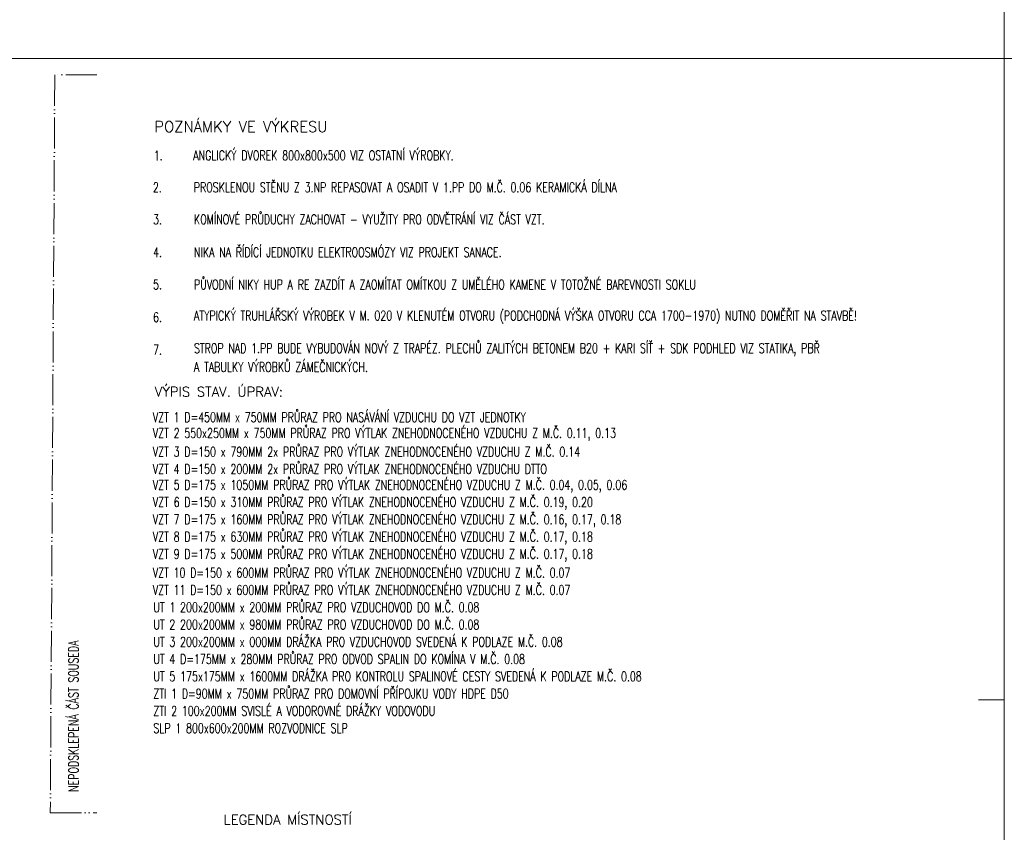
# Model space of a CAD drawing. Header units: millimetres. Extents: x -300958 to -108039, y 30118 to 292543.
# Tile 68 of 256: x -279626 to -268233, y 125998 to 135408. Entities that reach past the tile are written whole.
import ezdxf

# ---------------------------------------------------------------- set-up
doc = ezdxf.new("R2010")
doc.units = ezdxf.units.MM
doc.header["$MEASUREMENT"] = 0
doc.linetypes.add('ACAD_ISO05W100', pattern=[33, 24, -3, 0, -3, 0, -3])
for name, color, linetype, lineweight in [('legenda', 7, 'Continuous', 13), ('popis', 7, 'Continuous', 9), ('RAMECEK', 7, 'Continuous', 0), ('tenka', 7, 'Continuous', 13)]:
    doc.layers.add(name, color=color, linetype=linetype, lineweight=lineweight)
doc.styles.add('GENERATED_STYLE_8', font='arial.ttf')
doc.styles.add('Style-Arial', font='arial.ttf')

# ---------------------------------------------------------------- blocks, each defined once
blk = doc.blocks.new('*U49')
at = {"layer": 'RAMECEK', "linetype": 'Continuous', "lineweight": 0}
blk.add_line((15750, 3712), (15450, 3712), dxfattribs=at)
at = {"layer": 'RAMECEK', "linetype": 'Continuous', "lineweight": 0, "flags": 128}
blk.add_lwpolyline([(-15750, -11138), (15750, -11138), (15750, 11137), (-15750, 11137)], close=True, dxfattribs=at)

msp = doc.modelspace()

# ---------------------------------------------------------------- linework, layer by layer
at = {"layer": 'tenka', "linetype": 'ACAD_ISO05W100', "ltscale": 15}
for p, q in [((-279219.5, 134770), (-279271.5, 126225)), ((-278732.6, 134770), (-279219.5, 134770)), ((-279271.5, 126225), (-278732.6, 126225))]:
    msp.add_line(p, q, dxfattribs=at)

# ---------------------------------------------------------------- block references
at = {"layer": 'RAMECEK', "linetype": 'Continuous', "lineweight": 0}
for p in [(-252482.6, 146095), (-283982.6, 123820), (-252482.6, 123820)]:
    msp.add_blockref('*U49', p, dxfattribs=at)

# ---------------------------------------------------------------- texts
at = {"layer": 'legenda', "linetype": 'Continuous', "lineweight": 0, "attachment_point": 4}
for s, insert, char_height, rotation, line_spacing_factor, style in [('\\Fromans.shx;POZNÁMKY VE VÝKRESU', (-278068, 134168.7), 125, 0.00406, 0.809677, 'GENERATED_STYLE_8'), ('\\Fromans.shx;\\H1.000000x;\\W0.714286;1.', (-278074.3, 133834.8), 112, 0.00116, 0.765173, 'Style-Arial'), ('{\\Fromans|c238;\\W0.71429;ANGLICKÝ DVOREK 800x800x500 VIZ OSTATNÍ VÝROBKY.}', (-277616.7, 133835.8), 112, 0.00116, 0.809677, 'Style-Arial'), ('{\\Fromans|c0;\\W0.7143;PROSKLENOU ST\\Fromans|c238;ĚNU Z 3.NP REPASOVAT A OSADIT V 1.PP DO M.Č. 0.06 KERAMICKÁ DÍLNA}', (-277611.4, 133466.2), 112, 0.00116, 0.809677, 'Style-Arial'), ('{\\Fromans|c238;\\W0.7143;2.}', (-278084.3, 133466.2), 112, 0.00116, 0.765173, 'Style-Arial'), ('{\\Fromans|c0;\\W0.7143;KOMÍNOVÉ PR\\Fromans|c238;Ů\\Fromans|c0;DUCH\\Fromans|c238;Y\\Fromans|c0; ZACHOVAT\\Fromans|c238; - VYUŽITY PRO ODVĚTRÁNÍ VIZ ČÁST VZT.}', (-277609, 133094.8), 112, 0.00116, 0.809677, 'Style-Arial'), ('\\Fromans.shx;\\H1.000000x;\\W0.714286;3.', (-278081.9, 133094.8), 112, 0.00116, 0.765173, 'Style-Arial'), ('{\\Fromans|c238;\\W0.71429;4\\Fromans|c0;.}', (-278081.9, 132715.2), 112, 0.00116, 0.765173, 'Style-Arial'), ('{\\Fromans|c238;\\W0.7143;NIKA NA ŘÍDÍCÍ JEDNOTKU ELEKTROOSMÓZY VIZ PROJEKT SANACE.}', (-277609, 132715.2), 112, 0.00116, 0.809677, 'Style-Arial'), ('{\\Fromans|c238;\\W0.71429;5\\Fromans|c0;.}', (-278081.9, 132340.5), 112, 0.00116, 0.765173, 'Style-Arial'), ('{\\Fromans|c238;\\W0.7143;PŮVODNÍ NIKY HUP A RE ZAZDÍT A ZAOMÍTAT OMÍTKOU Z UMĚLÉHO KAMENE V TOTOŽNÉ BAREVNOSTI SOKLU}', (-277609, 132340.5), 112, 0.00116, 0.809677, 'Style-Arial'), ('{\\Fromans|c238;\\W0.7143;ATYPICKÝ TRUHLÁŘSKÝ VÝROBEK V M. 020 V KLENUTÉM OTVORU (PODCHODNÁ VÝŠKA OTVORU CCA 1700-1970) NUTNO DOMĚŘIT NA STAVBĚ!}', (-277609, 131962.7), 112, 0.00116, 0.809677, 'Style-Arial'), ('{\\Fromans|c238;\\W0.71429;6\\Fromans|c0;.}', (-278081.9, 131962.7), 112, 0.00116, 0.765173, 'Style-Arial'), ('{\\Fromans|c238;\\W0.71429;7\\Fromans|c0;.}', (-278081.9, 131586.3), 112, 0.00116, 0.765173, 'Style-Arial'), ('{\\Fromans|c238;\\W0.7143;STROP NAD 1.PP BUDE VYBUDOVÁN NOVÝ Z TRAPÉZ. PLECHŮ ZALITÝCH BETONEM B20 + KARI SÍŤ + SDK PODHLED VIZ STATIKA, PBŘ }', (-277609, 131586.3), 112, 0.00116, 0.809677, 'Style-Arial'), ('{\\Fromans|c238;\\W0.7143;A TABULKY VÝROBKŮ ZÁMEČNICKÝCH.}', (-277609, 131386.3), 112, 0.00116, 0.809677, 'Style-Arial'), ('{\\Fromans|c238;VÝPIS STAV. ÚPRAV:}', (-278061.7, 131099.6), 112, 359.99091, 0.809677, 'Style-Arial'), ('{\\Fromans|c238;\\W0.71429;VZT 1 D=450MM x 750MM PRŮRAZ PRO NASÁVÁNÍ VZDUCHU DO VZT JEDNOTKY}', (-278084.9, 130804.2), 112, 0.00116, 0.809677, 'Style-Arial'), ('{\\Fromans|c238;\\W0.71429;VZT 2 550x250MM x 750MM PRŮRAZ PRO VÝTLAK ZNEHODNOCENÉHO VZDUCHU Z M.Č. 0.11, 0.13}', (-278084.9, 130604.2), 112, 0.00116, 0.809677, 'Style-Arial'), ('{\\Fromans|c238;\\W0.71429;VZT 3 D=150 x 790MM 2x PRŮRAZ PRO VÝTLAK ZNEHODNOCENÉHO VZDUCHU Z M.Č. 0.14}', (-278084.9, 130404.2), 112, 0.00116, 0.809677, 'Style-Arial'), ('{\\Fromans|c238;\\W0.71429;VZT 4 D=150 x 200MM 2x PRŮRAZ PRO VÝTLAK ZNEHODNOCENÉHO VZDUCHU DTTO}', (-278084.9, 130204.2), 112, 0.00116, 0.809677, 'Style-Arial'), ('{\\Fromans|c238;\\W0.71429;VZT 5 D=175 x 1050MM PRŮRAZ PRO VÝTLAK ZNEHODNOCENÉHO VZDUCHU Z M.Č. 0.04, 0.05, 0.06}', (-278084.9, 130004.2), 112, 0.00116, 0.809677, 'Style-Arial'), ('{\\Fromans|c238;\\W0.71429;VZT 6 D=150 x 310MM PRŮRAZ PRO VÝTLAK ZNEHODNOCENÉHO VZDUCHU Z M.Č. 0.19, 0.20}', (-278084.9, 129804.2), 112, 0.00116, 0.809677, 'Style-Arial'), ('{\\Fromans|c238;\\W0.71429;VZT 7 D=175 x 160MM PRŮRAZ PRO VÝTLAK ZNEHODNOCENÉHO VZDUCHU Z M.Č. 0.16, 0.17, 0.18}', (-278084.9, 129604.2), 112, 0.00116, 0.809677, 'Style-Arial'), ('{\\Fromans|c238;\\W0.71429;VZT 8 D=175 x 630MM PRŮRAZ PRO VÝTLAK ZNEHODNOCENÉHO VZDUCHU Z M.Č. 0.17, 0.18}', (-278084.9, 129404.2), 112, 0.00116, 0.809677, 'Style-Arial'), ('{\\Fromans|c238;\\W0.71429;VZT 9 D=175 x 500MM PRŮRAZ PRO VÝTLAK ZNEHODNOCENÉHO VZDUCHU Z M.Č. 0.17, 0.18}', (-278084.9, 129204.2), 112, 0.00116, 0.809677, 'Style-Arial'), ('{\\Fromans|c238;\\W0.71429;VZT 10 D=150 x 600MM PRŮRAZ PRO VÝTLAK ZNEHODNOCENÉHO VZDUCHU Z M.Č. 0.07}', (-278084.9, 129004.2), 112, 0.00116, 0.809677, 'Style-Arial'), ('{\\Fromans|c238;\\W0.71429;VZT 11 D=150 x 600MM PRŮRAZ PRO VÝTLAK ZNEHODNOCENÉHO VZDUCHU Z M.Č. 0.07}', (-278084.9, 128804.2), 112, 0.00116, 0.809677, 'Style-Arial'), ('{\\Fromans|c238;\\W0.71429;UT 1 200x200MM x 200MM PRŮRAZ PRO VZDUCHOVOD DO M.Č. 0.08}', (-278078.5, 128603.7), 112, 0.00116, 0.809677, 'Style-Arial'), ('{\\Fromans|c238;\\W0.71429;UT 2 200x200MM x 980MM PRŮRAZ PRO VZDUCHOVOD DO M.Č. 0.08}', (-278078.5, 128403.7), 112, 0.00116, 0.809677, 'Style-Arial'), ('{\\Fromans|c238;\\W0.71429;UT 3 200x200MM x 000MM DRÁŽKA PRO VZDUCHOVOD SVEDENÁ K PODLAZE M.Č. 0.08}', (-278078.5, 128203.7), 112, 0.00116, 0.809677, 'Style-Arial'), ('{\\Fromans|c238;\\W0.71429;UT 4 D=175MM x 280MM PRŮRAZ PRO ODVOD SPALIN DO KOMÍNA V M.Č. 0.08}', (-278078.5, 128003.7), 112, 0.00116, 0.809677, 'Style-Arial'), ('{\\Fromans|c238;\\W0.71429;UT 5 175x175MM x 1600MM DRÁŽKA PRO KONTROLU SPALINOVÉ CESTY SVEDENÁ K PODLAZE M.Č. 0.08}', (-278078.5, 127803.7), 112, 0.00116, 0.809677, 'Style-Arial'), ('{\\Fromans|c238;\\W0.71429;ZTI 1 D=90MM x 750MM PRŮRAZ PRO DOMOVNÍ PŘÍPOJKU VODY HDPE D50}', (-278078.5, 127603.7), 112, 0.00116, 0.809677, 'Style-Arial'), ('{\\Fromans|c238;\\W0.71429;ZTI 2 100x200MM SVISLÉ A VODOROVNÉ DRÁŽKY VODOVODU}', (-278078.5, 127403.7), 112, 0.00116, 0.809677, 'Style-Arial'), ('{\\Fromans|c238;\\W0.71429;SLP 1 800x600x200MM ROZVODNICE SLP}', (-278078.5, 127203.7), 112, 0.00116, 0.809677, 'Style-Arial'), ('\\Fromans.shx;LEGENDA MÍSTNOSTÍ', (-277265.7, 126144.7), 112, 359.99091, 0.809677, 'Style-Arial')]:
    msp.add_mtext(s, dxfattribs=dict(at, insert=insert, char_height=char_height, rotation=rotation, line_spacing_factor=line_spacing_factor, style=style))
at = {"layer": 'popis', "linetype": 'Continuous', "insert": (-279003.2, 126466.4), "char_height": 112, "attachment_point": 4, "rotation": 90.00116, "line_spacing_factor": 0.765173, "style": 'Style-Arial'}
msp.add_mtext('{\\Fromans|c238;\\W0.71429;NEPODSKLEPENÁ ČÁST SOUSEDA}', dxfattribs=at)

doc.saveas('drawing.dxf')
